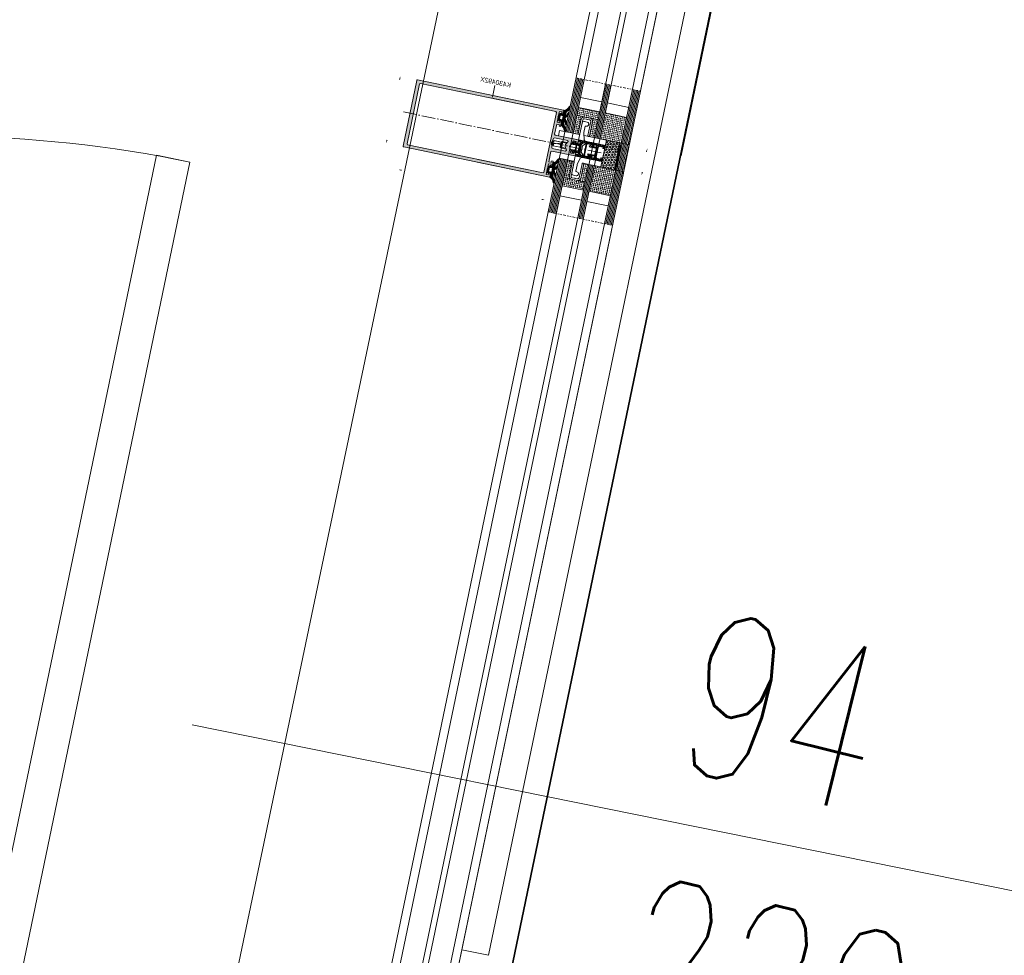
# Model space of a CAD drawing. Header units: inches. Extents: x 0 to 111471, y -105323 to 11070.
# Tile 150 of 256: x 43352 to 43424, y -28020 to -27951. Entities that reach past the tile are written whole.
import ezdxf
from ezdxf.enums import TextEntityAlignment as Align

# ---------------------------------------------------------------- set-up
doc = ezdxf.new("R2010")
doc.units = ezdxf.units.IN
doc.header["$MEASUREMENT"] = 0
for name, pattern in [('DIVIDE', [5.3, 2, -1, 0.15, -1, 0.15, -1]), ('gen3', [6.25, 4.75, -1.5]), ('GEN7', [13.75, 9.75, -1.5, 1, -1.5])]:
    doc.linetypes.add(name, pattern=pattern)
for name, color, linetype, lineweight in [('888 drzwi i okna', 4, 'Continuous', 0), ('888 opisy', 3, 'Continuous', 0), ('888 projektowane elementy', 6, 'Continuous', 13), ('888 sciany istniejące', 2, 'Continuous', 35), ('888 widok', 8, 'Continuous', 0), ('888 wymiary', 1, 'Continuous', 0), ('A - OPIS - opis stolarka do zestawień', 40, 'Continuous', 9), ('MB-inne', 8, 'Continuous', 9), ('MB-kreskowanie', 8, 'Continuous', 5), ('MB-opisy', 120, 'Continuous', 9), ('MB-osie', 4, 'GEN7', 5), ('MB-profile', 7, 'Continuous', 9), ('MB-szyby', 4, 'Continuous', 9), ('MB-urwania', 1, 'DIVIDE', 5), ('MB-uszczelki_tworzywa', 8, 'Continuous', 9), ('MB-wymiary', 145, 'Continuous', 9), ('Wymiary', 85, 'Continuous', 18)]:
    doc.layers.add(name, color=color, linetype=linetype, lineweight=lineweight)
doc.styles.add('ARIALCE', font='arial.ttf', dxfattribs={"width": 0.8})
doc.styles.get("Standard").update_dxf_attribs({"font": 'arial.ttf'})
doc.styles.add('TS 100_opisy', font='romans.shx', dxfattribs={"width": 0.7, "height": 16})
doc.styles.add('TS 100_wymiary', font='romans.shx', dxfattribs={"width": 0.7, "height": 16})
doc.dimstyles.new('Dim Style 100', dxfattribs={"dimtxt": 16, "dimasz": 12, "dimexe": 12, "dimexo": 2, "dimgap": 10, "dimtad": 1, "dimdec": 0, "dimzin": 9, "dimtxsty": 'TS 100_wymiary', "dimblk": 'ARCHTICK', "dimcen": 2.5, "dimdle": 12, "dimclrd": 256, "dimclrt": 2, "dimadec": 0, "dimazin": 2, "dimtfac": 1, "dimtdec": 0, "dimtix": 1, "dimtmove": 2, "dimatfit": 3, "dimfxl": 0, "dimlwd": -1, "dimarcsym": 0})
doc.dimstyles.new('MB_KDA_2.5', dxfattribs={"dimtxt": 2.5, "dimasz": 2.5, "dimexe": 1, "dimexo": 1, "dimgap": 1, "dimtad": 1, "dimdec": 1, "dimdsep": 46, "dimtxsty": 'Standard', "dimcen": 0, "dimclrd": 256, "dimclre": 256, "dimclrt": 2, "dimadec": 0, "dimazin": 2, "dimtp": 0.1, "dimtm": 0.1, "dimtfac": 0.71, "dimtdec": 1, "dimtmove": 0, "dimatfit": 3, "dimfxl": 0, "dimtzin": 0, "dimlwd": -1, "dimlwe": -1, "dimarcsym": 0})
pattern_1 = [(315, (-204.003, -193.6241), (1.3470384, -3e-16), [0.9525, -0.9525])]
pattern_2 = [(0.033944, (-4153.1781, -852.2568), (0.23784281, 0.47639099), [0, -0.47625])]
pattern_3 = [(45, (-204.003, 93.6241), (1.3470384, -2e-16), [0.9525, -0.9525])]

# ---------------------------------------------------------------- blocks, each defined once
blk = doc.blocks.new('K430492X')
at = {"layer": 'MB-kreskowanie'}
h = blk.add_hatch(color=0, dxfattribs=at)
h.paths.add_polyline_path([(-109.2, 25), (-109.5, 24.7), (-109.5, 22.5), (-109, 22), (-108.5, 22), (-108.5, 23.5), (-106.5, 23.5), (-106.5, 19.75), (-106.25, 19.5), (-106.5, 19.25), (-106.5, 15.5), (-108.5, 15.5), (-108.5, 17), (-109, 17), (-109.5, 16.5), (-109.5, 13), (-108.5, 13), (-108.5, 14), (-106.5, 14), (-106.5, 6.5), (-107, 6), (-124.2, 6), (-124.5, 5.7), (-124.5, 4), (-124, 3.5), (-123, 3.5), (-123, 4.5), (-120.99, 4.5), (-120.49, 4), (-120.49, 2.75), (-118.9, 0), (-120.49, -2.75), (-120.49, -4), (-120.99, -4.5), (-123, -4.5), (-123, -3.5), (-124, -3.5), (-124.5, -4), (-124.5, -5.7), (-124.2, -6), (-107, -6), (-106.5, -6.5), (-106.5, -14), (-108.5, -14), (-108.5, -13), (-109.5, -13), (-109.5, -16.5), (-109, -17), (-108.5, -17), (-108.5, -15.5), (-106.5, -15.5), (-106.5, -19.25), (-106.25, -19.5), (-106.5, -19.75), (-106.5, -23.5), (-108.5, -23.5), (-108.5, -22), (-109, -22), (-109.5, -22.5), (-109.5, -24.7), (-109.2, -25), (-0.5, -25, 0.413925), (0, -24.5), (0, 24.5, 0.413925), (-0.5, 25)])
h.paths.add_polyline_path([(-3, 22.9), (-2.5, 22.4), (-2.5, -22.4), (-3, -22.9), (-104, -22.9), (-104.5, -22.4), (-104.5, 22.4), (-104, 22.9)], flags=16)
h.paths.add_polyline_path([(-106.41, 3.62), (-105.5, 0), (-106.41, -3.62), (-106.89, -4), (-116.88, -4), (-117.31, -3.25), (-115.9, -0.8), (-115.9, 0.8), (-117.31, 3.25), (-116.88, 4), (-106.89, 4)], flags=16)
at = {"layer": 'MB-profile'}
blk.add_lwpolyline([(-0.5, -25), (-109.2, -25), (-109.5, -24.7), (-109.5, -22.5), (-109, -22), (-108.5, -22), (-108.5, -23.5), (-106.5, -23.5), (-106.5, -19.75), (-106.25, -19.5), (-106.5, -19.25), (-106.5, -15.5), (-108.5, -15.5), (-108.5, -17), (-109, -17), (-109.5, -16.5), (-109.5, -13), (-108.5, -13), (-108.5, -14), (-106.5, -14), (-106.5, -6.5), (-107, -6), (-124.2, -6), (-124.5, -5.7), (-124.5, -4), (-124, -3.5), (-123, -3.5), (-123, -4.5), (-120.99, -4.5), (-120.49, -4), (-120.49, -2.75), (-118.9, 0), (-120.49, 2.75), (-120.49, 4), (-120.99, 4.5), (-123, 4.5), (-123, 3.5), (-124, 3.5), (-124.5, 4), (-124.5, 5.7), (-124.2, 6), (-107, 6), (-106.5, 6.5), (-106.5, 14), (-108.5, 14), (-108.5, 13), (-109.5, 13), (-109.5, 16.5), (-109, 17), (-108.5, 17), (-108.5, 15.5), (-106.5, 15.5), (-106.5, 19.25), (-106.25, 19.5), (-106.5, 19.75), (-106.5, 23.5), (-108.5, 23.5), (-108.5, 22), (-109, 22), (-109.5, 22.5), (-109.5, 24.7), (-109.2, 25), (-0.5, 25, -0.414502), (0, 24.5), (0, -24.5, -0.414502)], format="xyb", close=True, dxfattribs=at)
for points in [[(-3, -22.9), (-104, -22.9), (-104.5, -22.4), (-104.5, 22.4), (-104, 22.9), (-3, 22.9), (-2.5, 22.4), (-2.5, -22.4)], [(-106.41, -3.62), (-106.89, -4), (-116.88, -4), (-117.31, -3.25), (-115.9, -0.8), (-115.9, 0.8), (-117.31, 3.25), (-116.88, 4), (-106.89, 4), (-106.41, 3.62), (-105.5, 0)]]:
    blk.add_lwpolyline(points, close=True, dxfattribs=at)
blk = doc.blocks.new('*D597')
at = {"layer": 'Defpoints', "color": 0, "ltscale": 0.01}
for p in [(52, -74.7), (161.5, -74.5), (52, -92.02)]:
    blk.add_point(p, dxfattribs=at)
at = {"layer": 'MB-wymiary'}
for p, q in [((52, -75.7), (52, -93.02)), ((161.5, -75.5), (161.5, -93.02)), ((159, -92.02), (54.5, -92.02))]:
    blk.add_line(p, q, dxfattribs=at)
at = {"layer": 'MB-wymiary', "ltscale": 0.01}
for points in [[(54.5, -91.6), (54.5, -92.43), (52, -92.02)], [(159, -92.43), (159, -91.6), (161.5, -92.02)]]:
    blk.add_solid(points, dxfattribs=at)
at = {"layer": 'MB-wymiary', "color": 2, "ltscale": 0.01, "insert": (106.75, -89.74), "char_height": 2.5, "attachment_point": 5}
blk.add_mtext('110', dxfattribs=at)
blk = doc.blocks.new('*D598')
at = {"layer": 'Defpoints', "color": 0, "ltscale": 0.01}
for p in [(147.11, -25), (173.93, -25), (147.11, -75)]:
    blk.add_point(p, dxfattribs=at)
at = {"layer": 'MB-wymiary'}
for p, q in [((148.11, -25), (174.93, -25)), ((173.93, -72.5), (173.93, -27.5)), ((148.11, -75), (174.93, -75))]:
    blk.add_line(p, q, dxfattribs=at)
at = {"layer": 'MB-wymiary', "ltscale": 0.01}
for points in [[(174.35, -27.5), (173.51, -27.5), (173.93, -25)], [(173.51, -72.5), (174.35, -72.5), (173.93, -75)]]:
    blk.add_solid(points, dxfattribs=at)
at = {"layer": 'MB-wymiary', "color": 2, "ltscale": 0.01, "insert": (171.65, -50), "char_height": 2.5, "attachment_point": 5, "rotation": 90}
blk.add_mtext('50', dxfattribs=at)
blk = doc.blocks.new('120900')
at = {"layer": 'MB-kreskowanie'}
h = blk.add_hatch(dxfattribs=at)
h.set_pattern_fill('DOTS', color=256, scale=0.3, angle=90.03394, style=0)
h.set_pattern_definition([(90.033944, (778.75693, -4206.1781), (-0.47639099, 0.23784281), [0, -0.47625])])
h.paths.add_polyline_path([(-6.21, 1.67, -0.244698), (-5.97, 1.8), (-5.57, 1.8, -0.117863), (-5.44, 1.77, 0.255673), (-2.56, 1.77, -0.117863), (-2.43, 1.8), (-2.03, 1.8, -0.244698), (-1.79, 1.67), (-1.04, 0.6, -0.520567), (-1.15, 0.29), (-1.5, 0.2), (-1.5, -1), (-2.5, -1), (-2.5, 0.68, 0.496188), (-2.75, 0.87, -0.136548), (-5.24, 0.87, 0.502247), (-5.5, 0.68), (-5.5, -1), (-6.5, -1), (-6.5, 0.2), (-6.85, 0.29, -0.520567), (-6.96, 0.6)])
h.paths.add_polyline_path([(-9.5, -1.3, -0.414214), (-9.2, -1), (-7.32, -1, -0.267949), (-7.06, -1.15, 0.767327), (-6.5, -1), (-5.5, -1), (-5.5, -1.3, 0.414214), (-5.3, -1.5), (-2.7, -1.5, 0.414214), (-2.5, -1.3), (-2.5, -1), (-1.5, -1, 0.767327), (-0.94, -1.15, -0.267949), (-0.68, -1), (1.2, -1, -0.414214), (1.5, -1.3, 0.218991), (4.81, -4.25, -0.885567), (4.51, -4.99, -0.160479), (0.97, -3.34, 0.21435), (0.23, -3), (-1.42, -3, 0.674934), (-1.63, -3.51, 0.163474), (0.23, -4.4, -1), (0.23, -5, -0.19206), (-3.52, -3.25, 0.293178), (-4, -2.99, 0.293178), (-4.48, -3.25, -0.19206), (-8.23, -5, -1), (-8.23, -4.4, 0.163474), (-6.37, -3.51, 0.674934), (-6.58, -3), (-8.23, -3, 0.214349), (-8.97, -3.34, -0.160479), (-12.51, -4.99, -0.885567), (-12.81, -4.25, 0.226961)])
at = {"layer": 'MB-uszczelki_tworzywa'}
for points in [[(1.5, -1.3, 0.218991), (4.81, -4.25, -0.885567), (4.51, -4.99, -0.160479), (0.97, -3.34, 0.21435), (0.23, -3), (-1.42, -3, 0.677436), (-1.63, -3.51, 0.163474), (0.23, -4.4, -1), (0.23, -5, -0.19206), (-3.52, -3.25, 0.293178), (-4, -2.99, 0.293178), (-4.48, -3.25, -0.19206), (-8.23, -5, -1), (-8.23, -4.4, 0.163474), (-6.37, -3.51, 0.677436), (-6.58, -3), (-8.23, -3, 0.21435), (-8.97, -3.34, -0.160479), (-12.51, -4.99, -0.885567), (-12.81, -4.25, 0.226961), (-9.5, -1.3, -0.414214), (-9.2, -1), (-7.32, -1, -0.267949), (-7.06, -1.15, 0.767327), (-6.5, -1), (-6.5, 0.2), (-6.85, 0.29, -0.520567), (-6.96, 0.6), (-6.21, 1.67, -0.244698), (-5.97, 1.8), (-5.57, 1.8, -0.117863), (-5.44, 1.77, 0.255673), (-2.56, 1.77, -0.117863), (-2.43, 1.8), (-2.03, 1.8, -0.244698), (-1.79, 1.67), (-1.04, 0.6, -0.520567), (-1.15, 0.29), (-1.5, 0.2), (-1.5, -1, 0.767327), (-0.94, -1.15, -0.267949), (-0.68, -1), (1.2, -1, -0.414214)], [(-2.5, -1.3), (-2.5, 0.68, 0.490314), (-2.75, 0.87, -0.137178), (-5.25, 0.87, 0.490314), (-5.5, 0.68), (-5.5, -1.3, 0.414214), (-5.3, -1.5), (-2.7, -1.5, 0.414214)]]:
    blk.add_lwpolyline(points, format="xyb", close=True, dxfattribs=at)
blk = doc.blocks.new('*D599')
at = {"layer": 'Defpoints', "color": 0, "ltscale": 0.01}
for p in [(2.09, -40), (-13.34, -60), (2, -60)]:
    blk.add_point(p, dxfattribs=at)
at = {"layer": 'MB-wymiary'}
for p, q in [((1.09, -40), (-14.34, -40)), ((-13.34, -42.5), (-13.34, -57.5)), ((1, -60), (-14.34, -60))]:
    blk.add_line(p, q, dxfattribs=at)
at = {"layer": 'MB-wymiary', "ltscale": 0.01}
for points in [[(-12.93, -42.5), (-13.76, -42.5), (-13.34, -40)], [(-13.76, -57.5), (-12.93, -57.5), (-13.34, -60)]]:
    blk.add_solid(points, dxfattribs=at)
at = {"layer": 'MB-wymiary', "color": 2, "ltscale": 0.01, "insert": (-15.62, -50), "char_height": 2.5, "attachment_point": 5, "rotation": 90}
blk.add_mtext('20', dxfattribs=at)
blk = doc.blocks.new('_ArchTick')
at = {"layer": 'Wymiary', "color": 0, "const_width": 0.15}
blk.add_lwpolyline([(-0.5, -0.5), (0.5, 0.5)], dxfattribs=at)
blk = doc.blocks.new('*D691')
at = {"layer": '888 wymiary'}
blk.add_line((43507.751, -28091.78), (43531.745, -27977.319), dxfattribs=at)
at = {"layer": '888 wymiary', "color": 0, "lineweight": -2}
for p, q in [((43509.708, -27984.96), (43541.028, -27991.525)), ((43490.638, -28075.932), (43521.957, -28082.498))]:
    blk.add_line(p, q, dxfattribs=at)
at = {"layer": 'Defpoints', "color": 0}
for p in [(43395.076, -27960.93), (43529.283, -27989.063), (43376.006, -28051.902)]:
    blk.add_point(p, dxfattribs=at)
at = {"layer": '888 wymiary', "linetype": 'ByBlock', "xscale": 12, "yscale": 12, "zscale": 12}
for p, rotation in [((43529.283, -27989.063), 78.1606617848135), ((43510.213, -28080.036), 258.1606617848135)]:
    blk.add_blockref('_ArchTick', p, dxfattribs=dict(at, rotation=rotation))
at = {"layer": '888 wymiary', "color": 2, "ltscale": 0.01, "insert": (43502.131, -28030.857), "char_height": 16, "attachment_point": 5, "rotation": 78.16066, "style": 'TS 100_wymiary'}
blk.add_mtext('93', dxfattribs=at)
blk = doc.blocks.new('*D692')
at = {"layer": '888 wymiary', "ltscale": 0.01}
blk.add_line((43526.868, -28000.919), (43551.28, -27884.881), dxfattribs=at)
at = {"layer": '888 wymiary', "color": 0, "lineweight": -2, "ltscale": 0.01}
for p, q in [((43529.238, -27892.506), (43560.553, -27899.095)), ((43509.767, -27985.059), (43541.081, -27991.647))]:
    blk.add_line(p, q, dxfattribs=at)
at = {"layer": 'Defpoints', "color": 0}
for p in [(43415.162, -27868.507), (43548.81, -27896.624), (43395.076, -27960.93)]:
    blk.add_point(p, dxfattribs=at)
at = {"layer": '888 wymiary', "linetype": 'ByBlock', "xscale": 12, "yscale": 12, "zscale": 12}
for p, rotation in [((43548.81, -27896.624), 78.1191764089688), ((43529.338, -27989.176), 258.1191764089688)]:
    blk.add_blockref('_ArchTick', p, dxfattribs=dict(at, rotation=rotation))
at = {"layer": '888 wymiary', "color": 2, "ltscale": 0.01, "insert": (43521.46, -27939.194), "char_height": 16, "attachment_point": 5, "rotation": 78.11918, "style": 'TS 100_wymiary'}
blk.add_mtext('95', dxfattribs=at)
blk = doc.blocks.new('*D693')
at = {"layer": '888 wymiary', "ltscale": 0.01}
blk.add_line((43622.933, -28121.756), (43665.374, -27910.557), dxfattribs=at)
at = {"layer": '888 wymiary', "color": 0, "lineweight": -2, "ltscale": 0.01}
for p, q in [((43643.401, -27918.382), (43674.774, -27924.686)), ((43605.689, -28106.051), (43637.062, -28112.355))]:
    blk.add_line(p, q, dxfattribs=at)
at = {"layer": 'Defpoints', "color": 0}
for p in [(43417.702, -27873.027), (43663.009, -27922.322), (43379.99, -28060.696)]:
    blk.add_point(p, dxfattribs=at)
at = {"layer": '888 wymiary', "linetype": 'ByBlock', "xscale": 12, "yscale": 12, "zscale": 12}
for p, rotation in [((43663.009, -27922.322), 78.6376525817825), ((43625.297, -28109.991), 258.6376525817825)]:
    blk.add_blockref('_ArchTick', p, dxfattribs=dict(at, rotation=rotation))
at = {"layer": '888 wymiary', "color": 2, "ltscale": 0.01, "insert": (43626.506, -28012.61), "char_height": 16, "attachment_point": 5, "rotation": 78.63765, "style": 'TS 100_wymiary'}
blk.add_mtext('191', dxfattribs=at)
blk = doc.blocks.new('*D694')
at = {"layer": '888 wymiary', "color": 0, "lineweight": -2}
for p, q in [((43415.569, -28130.691), (43415.569, -28162.691)), ((43530.711, -28130.691), (43530.711, -28162.691))]:
    blk.add_line(p, q, dxfattribs=at)
at = {"layer": '888 wymiary'}
blk.add_line((43403.569, -28150.691), (43542.711, -28150.691), dxfattribs=at)
at = {"layer": 'Defpoints', "color": 0}
for p in [(43530.711, -27865.748), (43415.569, -27869.009), (43530.711, -28150.691)]:
    blk.add_point(p, dxfattribs=at)
at = {"layer": '888 wymiary', "linetype": 'ByBlock', "xscale": 12, "yscale": 12, "zscale": 12, "rotation": 180}
blk.add_blockref('_ArchTick', (43415.569, -28150.691), dxfattribs=at)
at = {"layer": '888 wymiary', "linetype": 'ByBlock', "xscale": 12, "yscale": 12, "zscale": 12}
blk.add_blockref('_ArchTick', (43530.711, -28150.691), dxfattribs=at)
at = {"layer": '888 wymiary', "color": 2, "ltscale": 0.01, "insert": (43473.14, -28132.691), "char_height": 16, "attachment_point": 5, "style": 'TS 100_wymiary'}
blk.add_mtext('115', dxfattribs=at)
blk = doc.blocks.new('*D708')
at = {"layer": '888 wymiary', "color": 0, "lineweight": -2, "ltscale": 0.01}
for p, q in [((43418.644, -28259.854), (43418.644, -28291.854)), ((45099.62, -28259.854), (45099.62, -28291.854))]:
    blk.add_line(p, q, dxfattribs=at)
at = {"layer": '888 wymiary', "ltscale": 0.01}
blk.add_line((43406.644, -28279.854), (45111.62, -28279.854), dxfattribs=at)
at = {"layer": 'Defpoints', "color": 0}
for p in [(43418.644, -27872.277), (45099.62, -27871.925), (45099.62, -28279.854)]:
    blk.add_point(p, dxfattribs=at)
at = {"layer": '888 wymiary', "linetype": 'ByBlock', "xscale": 12, "yscale": 12, "zscale": 12, "rotation": 180}
blk.add_blockref('_ArchTick', (43418.644, -28279.854), dxfattribs=at)
at = {"layer": '888 wymiary', "linetype": 'ByBlock', "xscale": 12, "yscale": 12, "zscale": 12}
blk.add_blockref('_ArchTick', (45099.62, -28279.854), dxfattribs=at)
at = {"layer": '888 wymiary', "color": 2, "ltscale": 0.01, "insert": (44259.132, -28261.854), "char_height": 16, "attachment_point": 5, "style": 'TS 100_wymiary'}
blk.add_mtext('1681', dxfattribs=at)
blk = doc.blocks.new('*D837')
at = {"layer": '888 wymiary', "color": 0, "lineweight": -2, "ltscale": 0.01}
for p, q in [((43419.563, -28220.234), (43419.563, -28252.234)), ((43449.62, -28220.234), (43449.62, -28252.234))]:
    blk.add_line(p, q, dxfattribs=at)
at = {"layer": '888 wymiary', "ltscale": 0.01}
for p, q in [((43461.62, -28240.234), (43407.563, -28240.234)), ((43419.563, -28240.234), (43407.563, -28240.234)), ((43449.62, -28240.234), (43461.62, -28240.234))]:
    blk.add_line(p, q, dxfattribs=at)
at = {"layer": 'Defpoints', "color": 0}
for p in [(43419.563, -27869.956), (43449.62, -27871.925), (43419.563, -28240.234)]:
    blk.add_point(p, dxfattribs=at)
at = {"layer": '888 wymiary', "linetype": 'ByBlock', "xscale": 12, "yscale": 12, "zscale": 12}
blk.add_blockref('_ArchTick', (43419.563, -28240.234), dxfattribs=at)
at = {"layer": '888 wymiary', "linetype": 'ByBlock', "xscale": 12, "yscale": 12, "zscale": 12, "rotation": 180}
blk.add_blockref('_ArchTick', (43449.62, -28240.234), dxfattribs=at)
at = {"layer": '888 wymiary', "color": 2, "ltscale": 0.01, "insert": (43434.592, -28222.234), "char_height": 16, "attachment_point": 5, "style": 'TS 100_wymiary'}
blk.add_mtext('30', dxfattribs=at)
blk = doc.blocks.new('*D967')
at = {"layer": '888 wymiary', "ltscale": 0.01}
blk.add_line((43603.731, -27975.058), (43618.792, -27902.712), dxfattribs=at)
at = {"layer": '888 wymiary', "color": 0, "lineweight": -2, "ltscale": 0.01}
for p, q in [((43596.766, -27910.383), (43628.095, -27916.905)), ((43586.597, -27959.234), (43617.925, -27965.756))]:
    blk.add_line(p, q, dxfattribs=at)
at = {"layer": 'Defpoints', "color": 0}
for p in [(43417.162, -27872.994), (43616.347, -27914.46), (43406.992, -27921.844)]:
    blk.add_point(p, dxfattribs=at)
at = {"layer": '888 wymiary', "linetype": 'ByBlock', "xscale": 12, "yscale": 12, "zscale": 12}
for p, rotation in [((43616.347, -27914.46), 78.24024352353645), ((43606.177, -27963.31), 258.2402435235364)]:
    blk.add_blockref('_ArchTick', p, dxfattribs=dict(at, rotation=rotation))
at = {"layer": '888 wymiary', "color": 2, "ltscale": 0.01, "insert": (43593.64, -27935.216), "char_height": 16, "attachment_point": 5, "rotation": 78.24024, "style": 'TS 100_wymiary'}
blk.add_mtext('50', dxfattribs=at)
blk = doc.blocks.new('*D968')
at = {"layer": '888 wymiary', "ltscale": 0.01}
blk.add_line((43608.104, -27951.412), (43582.856, -28072.814), dxfattribs=at)
at = {"layer": '888 wymiary', "color": 0, "lineweight": -2, "ltscale": 0.01}
for p, q in [((43586.08, -27959.088), (43617.409, -27965.604)), ((43565.719, -28056.994), (43597.048, -28063.509))]:
    blk.add_line(p, q, dxfattribs=at)
at = {"layer": 'Defpoints', "color": 0}
for p in [(43406.992, -27921.844), (43386.631, -28019.749), (43585.3, -28061.066)]:
    blk.add_point(p, dxfattribs=at)
at = {"layer": '888 wymiary', "linetype": 'ByBlock', "xscale": 12, "yscale": 12, "zscale": 12}
for p, rotation in [((43605.661, -27963.161), 78.25187969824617), ((43585.3, -28061.066), 258.2518796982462)]:
    blk.add_blockref('_ArchTick', p, dxfattribs=dict(at, rotation=rotation))
at = {"layer": '888 wymiary', "color": 2, "ltscale": 0.01, "insert": (43577.857, -28008.448), "char_height": 16, "attachment_point": 5, "rotation": 78.25188, "style": 'TS 100_wymiary'}
blk.add_mtext('100', dxfattribs=at)
blk = doc.blocks.new('G$C0AADE25E')
at = {"layer": 'MB-kreskowanie'}
h = blk.add_hatch(dxfattribs=at)
h.set_pattern_fill('DASH', color=256, scale=0.3, angle=315, style=0)
h.set_pattern_definition([(135, (-89.4117, -467.5632), (-3e-17, 1.3470384), [0.9525, -0.9525])])
h.paths.add_polyline_path([(22, -20.8), (6, -20.8), (6, -40), (22, -40)])
h = blk.add_hatch(dxfattribs=at)
h.set_pattern_fill('DASH', color=256, scale=0.3, angle=315, style=0)
h.set_pattern_definition(pattern_1)
h.paths.add_polyline_path([(26, -20.8), (26, -26.8), (42, -26.8), (42, -20.8)])
h = blk.add_hatch(dxfattribs=at)
h.set_pattern_fill('DOTS', color=256, scale=0.3, angle=0.03394, style=0)
h.set_pattern_definition(pattern_2)
h.paths.add_polyline_path([(54.67, -32.71, 0.244698), (54.8, -32.47), (54.8, -32.07, 0.117863), (54.77, -31.94, -0.255673), (54.77, -29.06, 0.117863), (54.8, -28.93), (54.8, -28.53, 0.244698), (54.67, -28.29), (53.6, -27.54, 0.520567), (53.29, -27.65), (53.2, -28), (52, -28), (52, -29), (53.68, -29, -0.496188), (53.87, -29.25, 0.136548), (53.87, -31.74, -0.502247), (53.68, -32), (52, -32), (52, -33), (53.2, -33), (53.29, -33.35, 0.520567), (53.6, -33.46)])
h.paths.add_polyline_path([(51.7, -36, 0.414214), (52, -35.7), (52, -33.82, 0.267949), (51.85, -33.56, -0.767327), (52, -33), (52, -32), (51.7, -32, -0.414214), (51.5, -31.8), (51.5, -29.2, -0.414214), (51.7, -29), (52, -29), (52, -28, -0.767327), (51.85, -27.44, 0.267949), (52, -27.18), (52, -25.3, 0.414214), (51.7, -25, -0.218991), (48.75, -21.69, 0.885567), (48.01, -21.99, 0.160479), (49.66, -25.53, -0.21435), (50, -26.27), (50, -27.92, -0.674934), (49.49, -28.13, -0.163474), (48.6, -26.27, 1), (48, -26.27, 0.19206), (49.75, -30.02, -0.293178), (50.01, -30.5, -0.293178), (49.75, -30.98, 0.19206), (48, -34.73, 1), (48.6, -34.73, -0.163474), (49.49, -32.87, -0.674934), (50, -33.08), (50, -34.73, -0.214349), (49.66, -35.47, 0.160479), (48.01, -39.01, 0.885567), (48.75, -39.31, -0.226961)])
h = blk.add_hatch(dxfattribs=at)
h.set_pattern_fill('DASH', color=256, scale=0.3, angle=315, style=0)
h.set_pattern_definition(pattern_1)
h.paths.add_polyline_path([(38.2, -40), (40, -40), (42, -40), (42, -26.8), (36.2, -26.8, -0.414214), (38.2, -28.8)])
h.paths.add_polyline_path([(26, -40), (29.8, -40), (29.8, -28.8, -0.414214), (31.8, -26.8), (26, -26.8)])
h = blk.add_hatch(dxfattribs=at)
h.set_pattern_fill('HEX', color=256, scale=0.2, angle=135, style=0)
h.set_pattern_definition([(135, (-103.4117, 367.5632), (-0.7777128, -0.7777128), [0.635, -1.27]), (255, (-103.4117, 367.5632), (1.0623755, -0.2846626), [0.635, -1.27]), (195, (-103.8607, 368.0122), (0.2846626, -1.0623755), [0.635, -1.27])])
h.paths.add_polyline_path([(7, -60), (17, -60), (17, -40), (7, -40)])
h = blk.add_hatch(dxfattribs=at)
h.set_pattern_fill('_U', color=256, angle=315, style=0, double=1, pattern_type=0)
h.set_pattern_definition([(315, (-2146.2895, 2427.8375), (0.70710678, 0.70710678), []), (45, (-2146.2895, 2427.8375), (-0.70710678, 0.70710678), [])])
h.paths.add_polyline_path([(23.51, -52.55), (23.21, -52.25), (23.21, -47.75), (23.51, -47.45), (25, -47.45), (28.41, -47.44), (28.41, -46.8), (28.16, -46.37), (27.41, -45.94), (26.91, -46.7), (25, -46.69), (23.51, -46.69), (23.21, -46.14), (23.21, -45.73), (23.43, -45.44), (25, -45), (25, -44), (17, -44), (17, -46), (17.5, -46.5), (18.4, -46.5), (18.4, -45.5), (21.26, -45.5), (22.21, -46.5), (22.21, -49.13), (22.71, -50), (22.21, -50.87), (22.21, -53.5), (21.26, -54.5), (18.4, -54.5), (18.4, -53.5), (17.5, -53.5), (17, -54), (17, -56), (25, -56), (25, -55), (23.43, -54.56), (23.21, -54.26), (23.21, -53.85), (23.51, -53.29), (25, -53.29), (26.91, -53.29), (27.41, -54.05), (28.16, -53.62), (28.41, -53.19), (28.41, -52.55), (25, -52.55)])
h = blk.add_hatch(dxfattribs=at)
h.set_pattern_fill('_U', color=256, angle=315, style=0, double=1, pattern_type=0)
h.set_pattern_definition([(315, (-2134.2895, 2427.8375), (0.70710678, 0.70710678), []), (45, (-2134.2895, 2427.8375), (-0.70710678, 0.70710678), [])])
h.paths.add_polyline_path([(35.51, -52.55), (35.21, -52.25), (35.21, -47.75), (35.51, -47.45), (37, -47.45), (40.41, -47.44), (40.41, -46.8), (40.16, -46.37), (39.41, -45.94), (38.91, -46.7), (37, -46.69), (35.51, -46.69), (35.21, -46.14), (35.21, -45.73), (35.43, -45.44), (37, -45), (37, -44), (25, -44), (25, -46), (25.5, -46.5), (26.4, -46.5), (26.4, -45.5), (33.26, -45.5), (34.21, -46.5), (34.21, -49.13), (34.71, -50), (34.21, -50.87), (34.21, -53.5), (33.26, -54.5), (26.4, -54.5), (26.4, -53.5), (25.5, -53.5), (25, -54), (25, -56), (37, -56), (37, -55), (35.43, -54.56), (35.21, -54.26), (35.21, -53.85), (35.51, -53.29), (37, -53.29), (38.91, -53.29), (39.41, -54.05), (40.16, -53.62), (40.41, -53.19), (40.41, -52.55), (37, -52.55)])
h = blk.add_hatch(dxfattribs=at)
h.set_pattern_fill('DASH', color=256, scale=0.3, angle=225, style=0)
h.set_pattern_definition([(225, (-89.4117, 367.5632), (-6e-16, -1.3470384), [0.9525, -0.9525])])
h.paths.add_polyline_path([(6, -60), (6, -79.2), (22, -79.2), (22, -60)])
h = blk.add_hatch(dxfattribs=at)
h.set_pattern_fill('DASH', color=256, scale=0.3, angle=225, style=0)
h.set_pattern_definition(pattern_3)
h.paths.add_polyline_path([(38.2, -71.2, -0.414214), (36.2, -73.2), (42, -73.2), (42, -60), (40, -60), (38.2, -60)])
h.paths.add_polyline_path([(26, -73.2), (31.8, -73.2, -0.414214), (29.8, -71.2), (29.8, -60), (26, -60)])
h = blk.add_hatch(dxfattribs=at)
h.set_pattern_fill('DOTS', color=256, scale=0.3, angle=0.03394, style=0)
h.set_pattern_definition(pattern_2)
h.paths.add_polyline_path([(54.67, -67.29, -0.244698), (54.8, -67.53), (54.8, -67.93, -0.117863), (54.77, -68.06, 0.255673), (54.77, -70.94, -0.117863), (54.8, -71.07), (54.8, -71.47, -0.244698), (54.67, -71.71), (53.6, -72.46, -0.520567), (53.29, -72.35), (53.2, -72), (52, -72), (52, -71), (53.68, -71, 0.496188), (53.87, -70.75, -0.136548), (53.87, -68.26, 0.502247), (53.68, -68), (52, -68), (52, -67), (53.2, -67), (53.29, -66.65, -0.520567), (53.6, -66.54)])
h.paths.add_polyline_path([(51.7, -64, -0.414214), (52, -64.3), (52, -66.18, -0.267949), (51.85, -66.44, 0.767327), (52, -67), (52, -68), (51.7, -68, 0.414214), (51.5, -68.2), (51.5, -70.8, 0.414214), (51.7, -71), (52, -71), (52, -72, 0.767327), (51.85, -72.56, -0.267949), (52, -72.82), (52, -74.7, -0.414214), (51.7, -75, 0.218991), (48.75, -78.31, -0.885567), (48.01, -78.01, -0.160479), (49.66, -74.47, 0.21435), (50, -73.73), (50, -72.08, 0.674934), (49.49, -71.87, 0.163474), (48.6, -73.73, -1), (48, -73.73, -0.19206), (49.75, -69.98, 0.293178), (50.01, -69.5, 0.293178), (49.75, -69.02, -0.19206), (48, -65.27, -1), (48.6, -65.27, 0.163474), (49.49, -67.13, 0.674934), (50, -66.92), (50, -65.27, 0.214349), (49.66, -64.53, -0.160479), (48.01, -60.99, -0.885567), (48.75, -60.69, 0.226961)])
h = blk.add_hatch(dxfattribs=at)
h.set_pattern_fill('DASH', color=256, scale=0.3, angle=225, style=0)
h.set_pattern_definition(pattern_3)
h.paths.add_polyline_path([(42, -79.2), (42, -73.2), (26, -73.2), (26, -79.2)])
at = {"layer": 'MB-inne'}
for p, q in [((30.45, -45.71), (30.45, -54.29)), ((31, -45.74), (31, -54.26)), ((33.3, -47.65), (31.41, -45.76)), ((33.25, -47.6), (33.25, -52.4)), ((33.3, -52.35), (31.41, -54.24))]:
    blk.add_line(p, q, dxfattribs=at)
at = {"layer": 'MB-inne', "linetype": 'Continuous'}
for p, q in [((35.5, -48.07), (37.45, -48.07)), ((37.45, -48.07), (37.95, -47.6)), ((37.45, -51.94), (37.45, -48.07)), ((37.45, -48.1), (41.49, -48.1)), ((37.95, -52.41), (37.95, -47.6)), ((37.95, -47.6), (41.2, -47.6)), ((44.67, -47.6), (48.55, -47.6)), ((44.95, -48.1), (49.05, -48.1)), ((48.55, -52.41), (48.55, -47.6)), ((49.05, -48.07), (48.55, -47.6)), ((49.05, -48.07), (54.47, -48.07)), ((49.05, -51.94), (49.05, -48.07)), ((49.05, -48.84), (54.05, -50.35)), ((55.45, -49.76), (54.47, -48.07)), ((55.45, -50.24), (54.47, -51.94)), ((55.45, -50.24), (54.92, -50.46)), ((55.45, -49.76), (55.45, -50.24)), ((35.5, -51.94), (37.45, -51.94)), ((37.45, -51.91), (41.49, -51.91)), ((37.45, -51.94), (37.95, -52.41)), ((37.95, -52.41), (41.2, -52.41)), ((44.66, -52.41), (48.55, -52.41)), ((44.95, -51.91), (49.05, -51.91)), ((49.05, -51.94), (48.55, -52.41)), ((49.05, -51.94), (54.47, -51.94))]:
    blk.add_line(p, q, dxfattribs=at)
at = {"layer": 'MB-inne', "linetype": 'gen3'}
for p in [(49.05, -48.3), (55.45, -50.24)]:
    blk.add_line(p, (54.33, -48.3), dxfattribs=at)
at = {"layer": 'MB-inne'}
for points in [[(31, -45.74), (31, -49.45, 0.198912)], [(35.57, -52.55, -0.132252), (35.5, -52.3), (35.5, -47.7, -0.132253), (35.57, -47.45)]]:
    blk.add_lwpolyline(points, format="xyb", dxfattribs=at)
at = {"layer": 'MB-inne', "linetype": 'Continuous', "extrusion": (-1.83691e-16, -2.22045e-16, -1)}
blk.add_arc((-54.67, -49.02), 1.46, 259.99999, 294.78861, dxfattribs=at)
at = {"layer": 'MB-inne', "linetype": 'Continuous'}
blk.add_arc((56.16, -51.24), 1.83, 155.18689, 202.52018, dxfattribs=at)
at = {"layer": 'MB-kreskowanie'}
for p, q in [((1, 0), (1, -40)), ((2, 0), (2, -40)), ((3, 0), (3, -40)), ((4, 0), (4, -40)), ((5, 0), (5, -40)), ((23, 0), (23, -40)), ((24, 0), (24, -40)), ((25, 0), (25, -40)), ((43, 0), (43, -40)), ((44, 0), (44, -40)), ((45, 0), (45, -40)), ((46, 0), (46, -40)), ((47, 0), (47, -40)), ((1, -100), (1, -60)), ((2, -100), (2, -60)), ((3, -100), (3, -60)), ((4, -100), (4, -60)), ((5, -100), (5, -60)), ((23, -100), (23, -60)), ((24, -100), (24, -60)), ((25, -100), (25, -60)), ((43, -100), (43, -60)), ((44, -100), (44, -60)), ((45, -100), (45, -60)), ((46, -100), (46, -60)), ((47, -100), (47, -60))]:
    blk.add_line(p, q, dxfattribs=at)
for centre, start, end in [((-120.75, -50), 354.79488, 5.20512), ((-119.75, -50), 355.2692, 4.7308), ((-118.75, -50), 355.2692, 4.7308), ((-117.75, -50), 355.2692, 4.7308), ((-116.75, -50), 355.2692, 4.7308), ((-115.75, -50), 355.2692, 4.7308), ((-114.75, -50), 355.2692, 4.7308)]:
    blk.add_arc(centre, 121.25, start, end, dxfattribs=at)
at = {"layer": 'MB-osie'}
blk.add_line((166.3, -50), (17.85, -50), dxfattribs=at)
at = {"layer": 'MB-profile'}
for points in [[(30.5, -40), (30, -40, -0.414214), (29.8, -39.8), (29.8, -28.8, -0.414214), (31.8, -26.8), (36.2, -26.8, -0.414214), (38.2, -28.8), (38.2, -39.8, -0.414214), (38, -40), (37.5, -40, -0.414214), (37, -39.5), (37, -29, 0.414214), (36, -28), (34.37, -28, 0.198912), (34.22, -28.06), (34.14, -28.14, -0.414214), (33.86, -28.14), (33.78, -28.06, 0.198912), (33.63, -28), (32, -28, 0.414214), (31, -29), (31, -39.5, -0.414214)], [(35.5, -30, -0.414214), (37, -31.5), (37, -46.41), (37.15, -46.61), (37.35, -46.66), (37.5, -46.85), (37.5, -47), (37.3, -47.2), (36, -47.2), (35.5, -47.7), (35.5, -48.07), (35.5, -51.93), (35.5, -52.3), (36, -52.8), (37.3, -52.8), (37.5, -53), (37.5, -53.15), (37.35, -53.34), (37.15, -53.4), (37, -53.59), (37, -68.5, -0.414214), (35.5, -70), (33.5, -70, -1), (33.5, -67), (34, -67), (34.3, -66.7), (34.3, -62.18), (34.27, -61.83), (33.09, -56.83), (32.1, -56), (31.5, -56), (31, -55.5), (31, -50.55), (31.09, -50.34), (31.21, -50.21), (31.21, -49.79), (31.09, -49.66), (31, -49.45), (31, -44.5), (31.5, -44), (32.1, -44), (33.09, -43.17), (34.27, -38.17), (34.3, -37.83), (34.3, -33.3), (34, -33), (33.5, -33, -1), (33.5, -30)], [(30.5, -60), (30, -60, 0.414214), (29.8, -60.2), (29.8, -71.2, 0.414214), (31.8, -73.2), (36.2, -73.2, 0.414214), (38.2, -71.2), (38.2, -60.2, 0.414214), (38, -60), (37.5, -60, 0.414214), (37, -60.5), (37, -71, -0.414214), (36, -72), (34.37, -72, -0.198912), (34.22, -71.94), (34.14, -71.86, 0.414214), (33.86, -71.86), (33.78, -71.94, -0.198912), (33.63, -72), (32, -72, -0.414214), (31, -71), (31, -60.5, 0.414214)]]:
    blk.add_lwpolyline(points, format="xyb", close=True, dxfattribs=at)
for points in [[(106.16, -75), (52.3, -75), (52, -74.7), (52, -72.5), (52.5, -72), (53, -72), (53, -73.5), (55, -73.5), (55, -69.75), (55.25, -69.5), (55, -69.25), (55, -65.5), (53, -65.5), (53, -67), (52.5, -67), (52, -66.5), (52, -63), (53, -63), (53, -64), (55, -64), (55, -56.5), (54.5, -56), (37.3, -56), (37, -55.7), (37, -54), (37.5, -53.5), (38.5, -53.5), (38.5, -54.5), (40.51, -54.5), (41.01, -54), (41.01, -52.75), (42.6, -50), (41.01, -47.25), (41.01, -46), (40.51, -45.5), (38.5, -45.5), (38.5, -46.5), (37.5, -46.5), (37, -46), (37, -44.3), (37.3, -44), (54.5, -44), (55, -43.5), (55, -36), (53, -36), (53, -37), (52, -37), (52, -33.5), (52.5, -33), (53, -33), (53, -34.5), (55, -34.5), (55, -30.75), (55.25, -30.5), (55, -30.25), (55, -26.5), (53, -26.5), (53, -28), (52.5, -28), (52, -27.5), (52, -25.3), (52.3, -25), (106.16, -25)], [(106.16, -72.9), (57.5, -72.9), (57, -72.4), (57, -27.6), (57.5, -27.1), (106.16, -27.1)]]:
    blk.add_lwpolyline(points, dxfattribs=at)
blk.add_lwpolyline([(55.09, -53.62), (54.61, -54), (44.62, -54), (44.19, -53.25), (45.6, -50.8), (45.6, -49.2), (44.19, -46.75), (44.62, -46), (54.61, -46), (55.09, -46.38), (56, -50)], close=True, dxfattribs=at)
at = {"layer": 'MB-szyby'}
for p, q in [((0, 0), (0, -39)), ((6, -40), (6, 0)), ((22, 0), (22, -40)), ((26, -40), (26, 0)), ((42, -40), (42, 0)), ((48, 0), (48, -39)), ((26, -20.8), (26, -40)), ((0, -39), (1, -40)), ((1, -40), (6, -40)), ((22, -40), (26, -40)), ((26, -40), (30, -40)), ((38, -40), (40, -40)), ((42, -40), (40, -40)), ((47, -40), (42, -40)), ((48, -39), (47, -40)), ((0, -61), (1, -60)), ((0, -100), (0, -61)), ((1, -60), (6, -60)), ((6, -60), (6, -100)), ((22, -100), (22, -60)), ((22, -60), (26, -60)), ((26, -79.2), (26, -60)), ((26, -60), (30, -60)), ((26, -60), (26, -100)), ((38, -60), (40, -60)), ((42, -60), (40, -60)), ((47, -60), (42, -60)), ((42, -60), (42, -100)), ((48, -61), (47, -60)), ((48, -100), (48, -61))]:
    blk.add_line(p, q, dxfattribs=at)
at = {"layer": 'MB-urwania'}
for p, q in [((48, 0), (0, 0)), ((0, -100), (48, -100))]:
    blk.add_line(p, q, dxfattribs=at)
at = {"layer": 'MB-uszczelki_tworzywa'}
for p, q in [((42, -26.8), (26, -26.8)), ((42, -73.2), (26, -73.2))]:
    blk.add_line(p, q, dxfattribs=at)
for points in [[(6, -20.8), (6, -13.3), (22, -13.3), (22, -20.8)], [(26, -20.8), (26, -13.3), (42, -13.3), (42, -20.8)], [(22, -40), (22, -20.8), (6, -20.8), (6, -40)], [(7, -40), (7, -60), (17, -60), (17, -40)], [(25, -47.45), (23.51, -47.45), (23.21, -47.75), (23.21, -52.25), (23.51, -52.55), (25, -52.55), (28.41, -52.55), (28.41, -53.19), (28.16, -53.62), (27.41, -54.05), (26.91, -53.29), (25, -53.29), (23.51, -53.29), (23.21, -53.85), (23.21, -54.26), (23.43, -54.56), (25, -55), (25, -56), (17, -56), (17, -54), (17.5, -53.5), (18.4, -53.5), (18.4, -54.5), (21.26, -54.5), (22.21, -53.5), (22.21, -50.87), (22.71, -50), (22.71, -50), (22.71, -50), (22.21, -49.13), (22.21, -46.5), (21.26, -45.5), (18.4, -45.5), (18.4, -46.5), (17.5, -46.5), (17, -46), (17, -44), (25, -44), (25, -45), (23.43, -45.44), (23.21, -45.73), (23.21, -46.14), (23.51, -46.69), (25, -46.69), (26.91, -46.7), (27.41, -45.94), (28.16, -46.37), (28.41, -46.8), (28.41, -47.44)], [(37, -47.45), (35.51, -47.45), (35.21, -47.75), (35.21, -52.25), (35.51, -52.55), (37, -52.55), (40.41, -52.55), (40.41, -53.19), (40.16, -53.62), (39.41, -54.05), (38.91, -53.29), (37, -53.29), (35.51, -53.29), (35.21, -53.85), (35.21, -54.26), (35.43, -54.56), (37, -55), (37, -56), (25, -56), (25, -54), (25.5, -53.5), (26.4, -53.5), (26.4, -54.5), (33.26, -54.5), (34.21, -53.5), (34.21, -50.87), (34.71, -50), (34.71, -50), (34.71, -50), (34.21, -49.13), (34.21, -46.5), (33.26, -45.5), (26.4, -45.5), (26.4, -46.5), (25.5, -46.5), (25, -46), (25, -44), (37, -44), (37, -45), (35.43, -45.44), (35.21, -45.73), (35.21, -46.14), (35.51, -46.69), (37, -46.69), (38.91, -46.7), (39.41, -45.94), (40.16, -46.37), (40.41, -46.8), (40.41, -47.44)], [(22, -60), (22, -79.2), (6, -79.2), (6, -60)], [(6, -79.2), (6, -86.7), (22, -86.7), (22, -79.2)], [(26, -79.2), (26, -86.7), (42, -86.7), (42, -79.2)]]:
    blk.add_lwpolyline(points, close=True, dxfattribs=at)
for points in [[(51.7, -25, -0.218991), (48.75, -21.69, 0.885567), (48.01, -21.99, 0.160479), (49.66, -25.53, -0.21435), (50, -26.27), (50, -27.92, -0.677436), (49.49, -28.13, -0.163474), (48.6, -26.27, 1), (48, -26.27, 0.19206), (49.75, -30.02, -0.293178), (50.01, -30.5, -0.293178), (49.75, -30.98, 0.19206), (48, -34.73, 1), (48.6, -34.73, -0.163474), (49.49, -32.87, -0.677436), (50, -33.08), (50, -34.73, -0.21435), (49.66, -35.47, 0.160479), (48.01, -39.01, 0.885567), (48.75, -39.31, -0.226961), (51.7, -36, 0.414214), (52, -35.7), (52, -33.82, 0.267949), (51.85, -33.56, -0.767327), (52, -33), (53.2, -33), (53.29, -33.35, 0.520567), (53.6, -33.46), (54.67, -32.71, 0.244698), (54.8, -32.47), (54.8, -32.07, 0.117863), (54.77, -31.94, -0.255673), (54.77, -29.06, 0.117863), (54.8, -28.93), (54.8, -28.53, 0.244698), (54.67, -28.29), (53.6, -27.54, 0.520567), (53.29, -27.65), (53.2, -28), (52, -28, -0.767327), (51.85, -27.44, 0.267949), (52, -27.18), (52, -25.3, 0.414214)], [(51.7, -29), (53.68, -29, -0.490314), (53.87, -29.25, 0.137178), (53.87, -31.75, -0.490314), (53.68, -32), (51.7, -32, -0.414214), (51.5, -31.8), (51.5, -29.2, -0.414214)], [(51.7, -75, 0.218991), (48.75, -78.31, -0.885567), (48.01, -78.01, -0.160479), (49.66, -74.47, 0.21435), (50, -73.73), (50, -72.08, 0.677436), (49.49, -71.87, 0.163474), (48.6, -73.73, -1), (48, -73.73, -0.19206), (49.75, -69.98, 0.293178), (50.01, -69.5, 0.293178), (49.75, -69.02, -0.19206), (48, -65.27, -1), (48.6, -65.27, 0.163474), (49.49, -67.13, 0.677436), (50, -66.92), (50, -65.27, 0.21435), (49.66, -64.53, -0.160479), (48.01, -60.99, -0.885567), (48.75, -60.69, 0.226961), (51.7, -64, -0.414214), (52, -64.3), (52, -66.18, -0.267949), (51.85, -66.44, 0.767327), (52, -67), (53.2, -67), (53.29, -66.65, -0.520567), (53.6, -66.54), (54.67, -67.29, -0.244698), (54.8, -67.53), (54.8, -67.93, -0.117863), (54.77, -68.06, 0.255673), (54.77, -70.94, -0.117863), (54.8, -71.07), (54.8, -71.47, -0.244698), (54.67, -71.71), (53.6, -72.46, -0.520567), (53.29, -72.35), (53.2, -72), (52, -72, 0.767327), (51.85, -72.56, -0.267949), (52, -72.82), (52, -74.7, -0.414214)], [(51.7, -71), (53.68, -71, 0.490314), (53.87, -70.75, -0.137178), (53.87, -68.25, 0.490314), (53.68, -68), (51.7, -68, 0.414214), (51.5, -68.2), (51.5, -70.8, 0.414214)]]:
    blk.add_lwpolyline(points, format="xyb", close=True, dxfattribs=at)
for points in [[(33.65, -40), (17, -40)], [(37, -44), (52, -44), (52, -40), (37, -40)], [(17, -44), (32.1, -44)]]:
    blk.add_lwpolyline(points, dxfattribs=at)
blk.add_lwpolyline([(38.5, -46.45), (38.7, -46.45), (38.87, -46.15, -0.391131), (39.13, -46.07), (39.91, -46.43, -0.291473), (40.2, -46.89), (40.2, -47.15, -0.414214), (39.9, -47.45), (35.3, -47.45, 0.414214), (35, -47.75), (35, -52.25, 0.414214), (35.3, -52.55), (39.9, -52.55, -0.414214), (40.2, -52.85), (40.2, -53.11, -0.291473), (39.91, -53.57), (39.13, -53.93, -0.391131), (38.87, -53.85), (38.7, -53.55), (38.5, -53.55)], format="xyb", dxfattribs=at)
at = {"layer": 'MB-wymiary'}
blk.add_line((104.92, -17.6), (104.92, -26.26), dxfattribs=at)
at = {"xscale": -1, "rotation": 270}
blk.add_blockref('120900', (53, -26.5), dxfattribs=at)
at = {"linetype": 'ByBlock'}
blk.add_blockref('K430492X', (161.5, -50), dxfattribs=at)
at = {"rotation": 270}
blk.add_blockref('120900', (53, -73.5), dxfattribs=at)
at = {"layer": 'MB-opisy', "style": 'ARIALCE'}
blk.add_text('K430492X', height=3.5, dxfattribs=at).set_placement((93.45, -15.01), align=Align.MIDDLE_LEFT)
at = {"layer": 'MB-wymiary'}
for base, p1, p2, picture, middle in [((173.93, -25), (147.11, -75), (147.11, -25), '*D598', (171.65, -50)), ((-13.34, -60), (2.09, -40), (2, -60), '*D599', (-15.62, -50))]:
    dim = blk.add_linear_dim(base=base, p1=p1, p2=p2, angle=90, dimstyle='MB_KDA_2.5', override={"dimdec": 0}, dxfattribs=at)
    dim.commit()
    dim.dimension.update_dxf_attribs({"geometry": picture, "text_midpoint": middle})
dim = blk.add_linear_dim(base=(52.00002292, -92.01682626), p1=(161.50002292, -74.500204), p2=(52.00002292, -74.700204), dimstyle='MB_KDA_2.5', override={"dimdec": 0}, dxfattribs=at)
dim.commit()
dim.dimension.update_dxf_attribs({"geometry": '*D597', "text_midpoint": (106.75002292, -89.74039379)})

msp = doc.modelspace()

# ---------------------------------------------------------------- linework, layer by layer
at = {"layer": '888 drzwi i okna', "ltscale": 0.01}
for points in [[(45085.688, -27870.57), (43415.613, -27870.568), (43378.841, -28047.385)], [(43410.605, -27870.968), (43374.045, -28046.762)], [(43412.87, -27870.927), (43376.243, -28047.047)], [(43413.264, -27871.009), (43376.643, -28047.099)], [(43414.837, -27871.336), (43378.242, -28047.307)], [(43376.364, -28059.297), (43415.383, -27871.672)], [(43376.364, -28059.297), (43415.383, -27871.672)], [(43410.479, -27874.534), (43374.645, -28046.84)], [(43346.4, -28049.669), (43364.725, -27961.554), (43362.277, -27961.045), (43343.958, -28049.161), (43346.4, -28049.669)], [(43346.4, -28049.669), (43364.725, -27961.554), (43362.277, -27961.045), (43343.958, -28049.161), (43346.4, -28049.669)], [(43447.072, -28019.48), (43364.898, -28002.837)]]:
    msp.add_lwpolyline(points, dxfattribs=at)
msp.add_arc((43346.4, -28049.669), 90, 78.25188, 168.25538, dxfattribs=at)
msp.add_arc((43346.4, -28049.669), 90, 78.25188, 168.25538, dxfattribs=at)
at = {"layer": '888 projektowane elementy', "ltscale": 0.01}
msp.add_lwpolyline([(43405.034, -27921.437), (43406.992, -27921.844), (43386.631, -28019.749), (43384.673, -28019.342)], dxfattribs=at)
at = {"layer": '888 sciany istniejące', "ltscale": 0.01}
msp.add_lwpolyline([(43379.99, -28060.696), (43419.53, -27870.57), (45099.62, -27870.57)], dxfattribs=at)
at = {"layer": '888 widok', "ltscale": 0.01}
msp.add_lwpolyline([(43360.623, -28057.12), (43403.02, -27854.361), (45098.656, -27854.361)], dxfattribs=at)
at = {"layer": 'A - OPIS - opis stolarka do zestawień', "ltscale": 0.01}
msp.add_lwpolyline([(43419.054, -27873.044), (43400.742, -27961.094)], dxfattribs=at)

# ---------------------------------------------------------------- block references
at = {"layer": '888 sciany istniejące', "ltscale": 0.01, "xscale": -0.1004566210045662, "yscale": 0.1004566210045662, "zscale": 0.1004566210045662, "rotation": 348.2518796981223}
msp.add_blockref('G$C0AADE25E', (43397.771, -27956.36), dxfattribs=at)

# ---------------------------------------------------------------- texts
at = {"layer": '888 opisy', "insert": (43402.722, -27994.253), "char_height": 12, "width": 780.26004, "attachment_point": 1, "rotation": 346.10142, "style": 'TS 100_opisy'}
msp.add_mtext('94 \\P220', dxfattribs=at)

# ---------------------------------------------------------------- dimensions: what is measured, and where the dimension line sits
at = {"layer": '888 wymiary'}
dim = msp.add_linear_dim(base=(43530.711, -28150.691), p1=(43415.569, -27869.009), p2=(43530.711, -27865.748), dimstyle='Dim Style 100', dxfattribs=at)
dim.commit()
dim.dimension.update_dxf_attribs({"geometry": '*D694', "text_midpoint": (43473.14, -28132.691)})
at = {"layer": '888 wymiary', "ltscale": 0.01}
dim = msp.add_linear_dim(base=(43548.81, -27896.624), p1=(43395.076, -27960.93), p2=(43415.162, -27868.507), angle=258.11918, dimstyle='Dim Style 100', dxfattribs=at)
dim.commit()
dim.dimension.update_dxf_attribs({"geometry": '*D692', "text_midpoint": (43521.46, -27939.194)})
for base, p1, p2, picture, middle in [((43419.563, -28240.234), (43449.62, -27871.925), (43419.563, -27869.956), '*D837', (43434.592, -28222.234)), ((45099.62, -28279.854), (43418.644, -27872.277), (45099.62, -27871.925), '*D708', (44259.132, -28261.854))]:
    dim = msp.add_linear_dim(base=base, p1=p1, p2=p2, dimstyle='Dim Style 100', dxfattribs=at)
    dim.commit()
    dim.dimension.update_dxf_attribs({"geometry": picture, "text_midpoint": middle})
for p1, p2, distance, picture, middle in [((43379.99, -28060.696), (43417.702, -27873.027), -250.211, '*D693', (43626.506, -28012.61)), ((43406.992, -27921.844), (43417.162, -27872.994), -203.455, '*D967', (43593.64, -27935.216)), ((43406.992, -27921.844), (43386.631, -28019.749), 202.919, '*D968', (43577.857, -28008.448))]:
    dim = msp.add_aligned_dim(p1=p1, p2=p2, distance=distance, dimstyle='Dim Style 100', dxfattribs=at)
    dim.commit()
    dim.dimension.update_dxf_attribs({"geometry": picture, "text_midpoint": middle})
at = {"layer": '888 wymiary'}
dim = msp.add_aligned_dim(p1=(43376.006, -28051.902), p2=(43395.076, -27960.93), distance=-137.124, dimstyle='Dim Style 100', dxfattribs=at)
dim.commit()
dim.dimension.update_dxf_attribs({"geometry": '*D691', "text_midpoint": (43502.131, -28030.857)})

doc.saveas('drawing.dxf')
